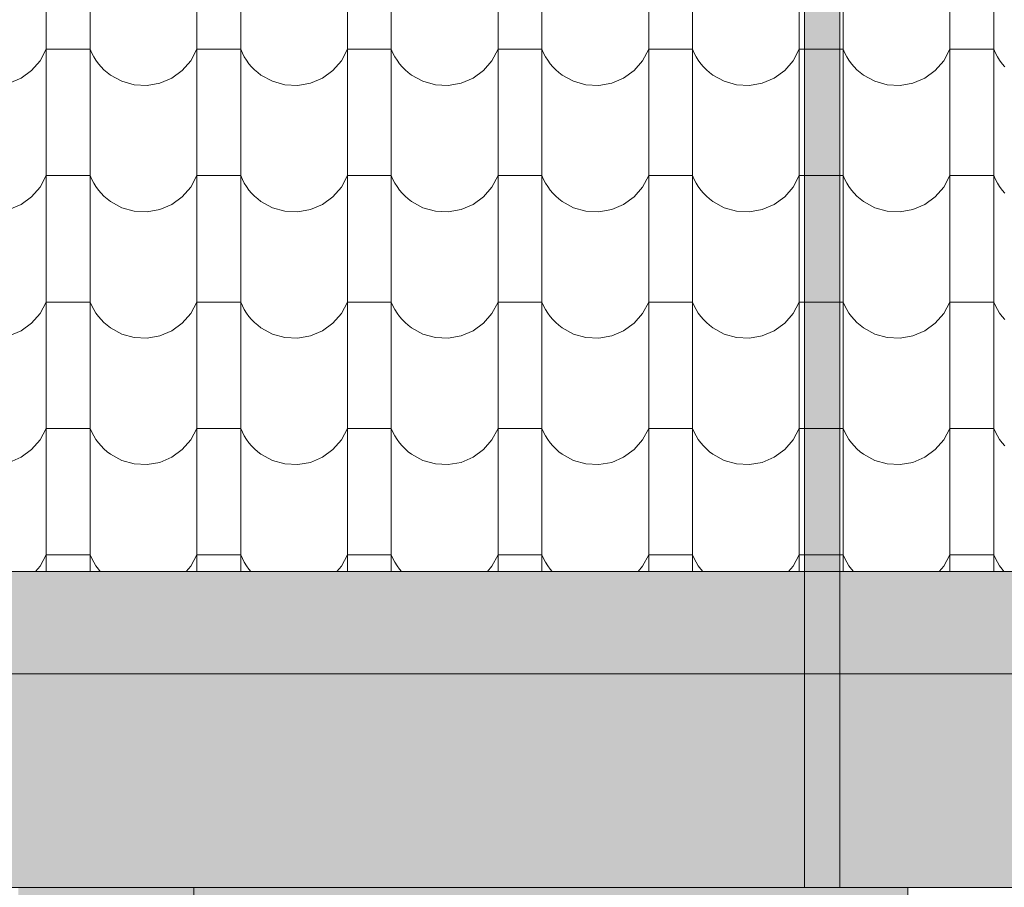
# Model space of a CAD drawing. Header units: millimetres. Extents: x -68772 to 137055, y -73300 to 19650.
# Tile 177 of 212: x 78867 to 80269, y -39255 to -38019. Entities that reach past the tile are written whole.
import ezdxf

# ---------------------------------------------------------------- set-up
doc = ezdxf.new("R2010")
doc.units = ezdxf.units.MM
doc.header["$MEASUREMENT"] = 0
doc.linetypes.add('Przerywana', pattern=[480, 240, -240])
for name, color, linetype, lineweight in [('Nowe_440-K Belki_Nr_pióra__1', 7, 'Continuous', 18), ('Nowe_450-K Stropy_Nr_pióra__1', 7, 'Continuous', 18), ('Nowe_810-G Ogólne_Nr_pióra__1', 7, 'Continuous', 18), ('Nowe_810-G Ogólne_Nr_pióra__22', 22, 'Continuous', 18), ('Nowe_810-G Ogólne_Nr_pióra__26', 13, 'Continuous', 18), ('Nowe_810-G Ogólne_Nr_pióra__9', 254, 'Continuous', 18), ('Nowe_NIEWIDOCZNE DACHY_Nr_pióra__1', 7, 'Continuous', 18), ('Walls_Nr_pióra__1', 7, 'Continuous', 18)]:
    doc.layers.add(name, color=color, linetype=linetype, lineweight=lineweight)

# ---------------------------------------------------------------- blocks, each defined once
blk = doc.blocks.new('*X46')
at = {"layer": 'Nowe_810-G Ogólne_Nr_pióra__26', "color": 13, "linetype": 'Continuous', "lineweight": 18}
for p, q in [((78904.8, -37990.5), (78904.8, -38170.6)), ((78967.2, -37990.5), (78967.2, -38170.6)), ((79119.3, -37990.5), (79119.3, -38170.6)), ((79181.7, -37990.5), (79181.7, -38170.6)), ((79333.8, -37990.5), (79333.8, -38170.6)), ((79396.2, -37990.5), (79396.2, -38170.6)), ((79548.3, -37990.5), (79548.3, -38170.6)), ((79610.7, -37990.5), (79610.7, -38170.6)), ((79762.8, -37990.5), (79762.8, -38170.6)), ((79825.2, -37990.5), (79825.2, -38170.6)), ((79977.3, -37990.5), (79977.3, -38170.6)), ((80039.7, -37990.5), (80039.7, -38170.6)), ((80191.8, -37990.5), (80191.8, -38170.6)), ((80254.2, -37990.5), (80254.2, -38170.6)), ((78896.1, -38077.1), (78904.8, -38060.8)), ((78936, -38060.8), (78904.8, -38060.8)), ((78967.2, -38060.8), (78936, -38060.8)), ((78967.2, -38060.8), (78969.6, -38066.2)), ((78969.6, -38066.2), (78972.4, -38071.5)), ((78972.4, -38071.5), (78975.5, -38076.5)), ((79110.6, -38077.1), (79119.3, -38060.8)), ((79150.5, -38060.8), (79119.3, -38060.8)), ((79181.7, -38060.8), (79150.5, -38060.8)), ((79181.7, -38060.8), (79184.1, -38066.2)), ((79184.1, -38066.2), (79186.9, -38071.5)), ((79186.9, -38071.5), (79190, -38076.5)), ((79325.1, -38077.1), (79333.8, -38060.8)), ((79365, -38060.8), (79333.8, -38060.8)), ((79396.2, -38060.8), (79365, -38060.8)), ((79396.2, -38060.8), (79398.6, -38066.2)), ((79398.6, -38066.2), (79401.4, -38071.5)), ((79401.4, -38071.5), (79404.5, -38076.5)), ((79539.6, -38077.1), (79548.3, -38060.8)), ((79579.5, -38060.8), (79548.3, -38060.8)), ((79610.7, -38060.8), (79579.5, -38060.8)), ((79610.7, -38060.8), (79613.1, -38066.2)), ((79613.1, -38066.2), (79615.9, -38071.5)), ((79615.9, -38071.5), (79619, -38076.5)), ((79754.1, -38077.1), (79762.8, -38060.8)), ((79794, -38060.8), (79762.8, -38060.8)), ((79825.2, -38060.8), (79794, -38060.8)), ((79825.2, -38060.8), (79827.6, -38066.2)), ((79827.6, -38066.2), (79830.4, -38071.5)), ((79830.4, -38071.5), (79833.5, -38076.5)), ((79968.6, -38077.1), (79977.3, -38060.8)), ((80008.5, -38060.8), (79977.3, -38060.8)), ((80039.7, -38060.8), (80008.5, -38060.8)), ((80039.7, -38060.8), (80042.1, -38066.2)), ((80042.1, -38066.2), (80044.9, -38071.5)), ((80044.9, -38071.5), (80048, -38076.5)), ((80183.1, -38077.1), (80191.8, -38060.8)), ((80223, -38060.8), (80191.8, -38060.8)), ((80254.2, -38060.8), (80223, -38060.8)), ((80254.2, -38060.8), (80256.6, -38066.2)), ((80256.6, -38066.2), (80259.4, -38071.5)), ((80259.4, -38071.5), (80262.5, -38076.5)), ((78884, -38091), (78896.1, -38077.1)), ((78975.5, -38076.5), (78979, -38081.3)), ((78979, -38081.3), (78982.8, -38085.8)), ((78982.8, -38085.8), (78986.9, -38090)), ((79098.5, -38091), (79110.6, -38077.1)), ((79190, -38076.5), (79193.5, -38081.3)), ((79193.5, -38081.3), (79197.3, -38085.8)), ((79197.3, -38085.8), (79201.4, -38090)), ((79313, -38091), (79325.1, -38077.1)), ((79404.5, -38076.5), (79408, -38081.3)), ((79408, -38081.3), (79411.8, -38085.8)), ((79411.8, -38085.8), (79415.9, -38090)), ((79527.5, -38091), (79539.6, -38077.1)), ((79619, -38076.5), (79622.5, -38081.3)), ((79622.5, -38081.3), (79626.3, -38085.8)), ((79626.3, -38085.8), (79630.4, -38090)), ((79742, -38091), (79754.1, -38077.1)), ((79833.5, -38076.5), (79837, -38081.3)), ((79837, -38081.3), (79840.8, -38085.8)), ((79840.8, -38085.8), (79844.9, -38090)), ((79956.5, -38091), (79968.6, -38077.1)), ((80048, -38076.5), (80051.5, -38081.3)), ((80051.5, -38081.3), (80055.3, -38085.8)), ((80055.3, -38085.8), (80059.4, -38090)), ((80171, -38091), (80183.1, -38077.1)), ((80262.5, -38076.5), (80266, -38081.3)), ((80266, -38081.3), (80269.8, -38085.8)), ((78869.1, -38101.9), (78884, -38091)), ((78986.9, -38090), (78991.4, -38093.9)), ((78991.4, -38093.9), (78996.1, -38097.5)), ((78996.1, -38097.5), (79012.3, -38106.4)), ((79083.6, -38101.9), (79098.5, -38091)), ((79201.4, -38090), (79205.9, -38093.9)), ((79205.9, -38093.9), (79210.6, -38097.5)), ((79210.6, -38097.5), (79226.8, -38106.4)), ((79298.1, -38101.9), (79313, -38091)), ((79415.9, -38090), (79420.4, -38093.9)), ((79420.4, -38093.9), (79425.1, -38097.5)), ((79425.1, -38097.5), (79441.3, -38106.4)), ((79512.6, -38101.9), (79527.5, -38091)), ((79630.4, -38090), (79634.9, -38093.9)), ((79634.9, -38093.9), (79639.6, -38097.5)), ((79639.6, -38097.5), (79655.8, -38106.4)), ((79727.1, -38101.9), (79742, -38091)), ((79844.9, -38090), (79849.4, -38093.9)), ((79849.4, -38093.9), (79854.1, -38097.5)), ((79854.1, -38097.5), (79870.3, -38106.4)), ((79941.6, -38101.9), (79956.5, -38091)), ((80059.4, -38090), (80063.9, -38093.9)), ((80063.9, -38093.9), (80068.6, -38097.5)), ((80068.6, -38097.5), (80084.8, -38106.4)), ((80156.1, -38101.9), (80171, -38091)), ((78852.1, -38109.1), (78869.1, -38101.9)), ((79012.3, -38106.4), (79030, -38111.4)), ((79030, -38111.4), (79048.4, -38112.4)), ((79048.4, -38112.4), (79066.6, -38109.1)), ((79066.6, -38109.1), (79083.6, -38101.9)), ((79226.8, -38106.4), (79244.5, -38111.4)), ((79244.5, -38111.4), (79262.9, -38112.4)), ((79262.9, -38112.4), (79281.1, -38109.1)), ((79281.1, -38109.1), (79298.1, -38101.9)), ((79441.3, -38106.4), (79459, -38111.4)), ((79459, -38111.4), (79477.4, -38112.4)), ((79477.4, -38112.4), (79495.6, -38109.1)), ((79495.6, -38109.1), (79512.6, -38101.9)), ((79655.8, -38106.4), (79673.5, -38111.4)), ((79673.5, -38111.4), (79691.9, -38112.4)), ((79691.9, -38112.4), (79710.1, -38109.1)), ((79710.1, -38109.1), (79727.1, -38101.9)), ((79870.3, -38106.4), (79888, -38111.4)), ((79888, -38111.4), (79906.4, -38112.4)), ((79906.4, -38112.4), (79924.6, -38109.1)), ((79924.6, -38109.1), (79941.6, -38101.9)), ((80084.8, -38106.4), (80102.5, -38111.4)), ((80102.5, -38111.4), (80120.9, -38112.4)), ((80120.9, -38112.4), (80139.1, -38109.1)), ((80139.1, -38109.1), (80156.1, -38101.9)), ((78904.8, -38170.6), (78904.8, -38350.6)), ((78967.2, -38170.6), (78967.2, -38350.6)), ((79119.3, -38170.6), (79119.3, -38350.6)), ((79181.7, -38170.6), (79181.7, -38350.6)), ((79333.8, -38170.6), (79333.8, -38350.6)), ((79396.2, -38170.6), (79396.2, -38350.6)), ((79548.3, -38170.6), (79548.3, -38350.6)), ((79610.7, -38170.6), (79610.7, -38350.6)), ((79762.8, -38170.6), (79762.8, -38350.6)), ((79825.2, -38170.6), (79825.2, -38350.6)), ((79977.3, -38170.6), (79977.3, -38350.6)), ((80039.7, -38170.6), (80039.7, -38350.6)), ((80191.8, -38170.6), (80191.8, -38350.6)), ((80254.2, -38170.6), (80254.2, -38350.6)), ((78896.1, -38257.1), (78904.8, -38240.8)), ((78936, -38240.8), (78904.8, -38240.8)), ((78967.2, -38240.8), (78936, -38240.8)), ((78967.2, -38240.8), (78969.6, -38246.3)), ((78969.6, -38246.3), (78972.4, -38251.5)), ((78972.4, -38251.5), (78975.5, -38256.5)), ((79110.6, -38257.1), (79119.3, -38240.8)), ((79150.5, -38240.8), (79119.3, -38240.8)), ((79181.7, -38240.8), (79150.5, -38240.8)), ((79181.7, -38240.8), (79184.1, -38246.3)), ((79184.1, -38246.3), (79186.9, -38251.5)), ((79186.9, -38251.5), (79190, -38256.5)), ((79325.1, -38257.1), (79333.8, -38240.8)), ((79365, -38240.8), (79333.8, -38240.8)), ((79396.2, -38240.8), (79365, -38240.8)), ((79396.2, -38240.8), (79398.6, -38246.3)), ((79398.6, -38246.3), (79401.4, -38251.5)), ((79401.4, -38251.5), (79404.5, -38256.5)), ((79539.6, -38257.1), (79548.3, -38240.8)), ((79579.5, -38240.8), (79548.3, -38240.8)), ((79610.7, -38240.8), (79579.5, -38240.8)), ((79610.7, -38240.8), (79613.1, -38246.3)), ((79613.1, -38246.3), (79615.9, -38251.5)), ((79615.9, -38251.5), (79619, -38256.5)), ((79754.1, -38257.1), (79762.8, -38240.8)), ((79794, -38240.8), (79762.8, -38240.8)), ((79825.2, -38240.8), (79794, -38240.8)), ((79825.2, -38240.8), (79827.6, -38246.3)), ((79827.6, -38246.3), (79830.4, -38251.5)), ((79830.4, -38251.5), (79833.5, -38256.5)), ((79968.6, -38257.1), (79977.3, -38240.8)), ((80008.5, -38240.8), (79977.3, -38240.8)), ((80039.7, -38240.8), (80008.5, -38240.8)), ((80039.7, -38240.8), (80042.1, -38246.3)), ((80042.1, -38246.3), (80044.9, -38251.5)), ((80044.9, -38251.5), (80048, -38256.5)), ((80183.1, -38257.1), (80191.8, -38240.8)), ((80223, -38240.8), (80191.8, -38240.8)), ((80254.2, -38240.8), (80223, -38240.8)), ((80254.2, -38240.8), (80256.6, -38246.3)), ((80256.6, -38246.3), (80259.4, -38251.5)), ((80259.4, -38251.5), (80262.5, -38256.5)), ((78884, -38271.1), (78896.1, -38257.1)), ((78975.5, -38256.5), (78979, -38261.3)), ((78979, -38261.3), (78982.8, -38265.8)), ((78982.8, -38265.8), (78986.9, -38270.1)), ((79098.5, -38271.1), (79110.6, -38257.1)), ((79190, -38256.5), (79193.5, -38261.3)), ((79193.5, -38261.3), (79197.3, -38265.8)), ((79197.3, -38265.8), (79201.4, -38270.1)), ((79313, -38271.1), (79325.1, -38257.1)), ((79404.5, -38256.5), (79408, -38261.3)), ((79408, -38261.3), (79411.8, -38265.8)), ((79411.8, -38265.8), (79415.9, -38270.1)), ((79527.5, -38271.1), (79539.6, -38257.1)), ((79619, -38256.5), (79622.5, -38261.3)), ((79622.5, -38261.3), (79626.3, -38265.8)), ((79626.3, -38265.8), (79630.4, -38270.1)), ((79742, -38271.1), (79754.1, -38257.1)), ((79833.5, -38256.5), (79837, -38261.3)), ((79837, -38261.3), (79840.8, -38265.8)), ((79840.8, -38265.8), (79844.9, -38270.1)), ((79956.5, -38271.1), (79968.6, -38257.1)), ((80048, -38256.5), (80051.5, -38261.3)), ((80051.5, -38261.3), (80055.3, -38265.8)), ((80055.3, -38265.8), (80059.4, -38270.1)), ((80171, -38271.1), (80183.1, -38257.1)), ((80262.5, -38256.5), (80266, -38261.3)), ((80266, -38261.3), (80269.8, -38265.8)), ((78852.1, -38289.2), (78869.1, -38281.9)), ((78869.1, -38281.9), (78884, -38271.1)), ((78986.9, -38270.1), (78991.4, -38274)), ((78991.4, -38274), (78996.1, -38277.6)), ((78996.1, -38277.6), (79012.3, -38286.5)), ((79066.6, -38289.2), (79083.6, -38281.9)), ((79083.6, -38281.9), (79098.5, -38271.1)), ((79201.4, -38270.1), (79205.9, -38274)), ((79205.9, -38274), (79210.6, -38277.6)), ((79210.6, -38277.6), (79226.8, -38286.5)), ((79281.1, -38289.2), (79298.1, -38281.9)), ((79298.1, -38281.9), (79313, -38271.1)), ((79415.9, -38270.1), (79420.4, -38274)), ((79420.4, -38274), (79425.1, -38277.6)), ((79425.1, -38277.6), (79441.3, -38286.5)), ((79495.6, -38289.2), (79512.6, -38281.9)), ((79512.6, -38281.9), (79527.5, -38271.1)), ((79630.4, -38270.1), (79634.9, -38274)), ((79634.9, -38274), (79639.6, -38277.6)), ((79639.6, -38277.6), (79655.8, -38286.5)), ((79710.1, -38289.2), (79727.1, -38281.9)), ((79727.1, -38281.9), (79742, -38271.1)), ((79844.9, -38270.1), (79849.4, -38274)), ((79849.4, -38274), (79854.1, -38277.6)), ((79854.1, -38277.6), (79870.3, -38286.5)), ((79924.6, -38289.2), (79941.6, -38281.9)), ((79941.6, -38281.9), (79956.5, -38271.1)), ((80059.4, -38270.1), (80063.9, -38274)), ((80063.9, -38274), (80068.6, -38277.6)), ((80068.6, -38277.6), (80084.8, -38286.5)), ((80139.1, -38289.2), (80156.1, -38281.9)), ((80156.1, -38281.9), (80171, -38271.1)), ((79012.3, -38286.5), (79030, -38291.5)), ((79030, -38291.5), (79048.4, -38292.4)), ((79048.4, -38292.4), (79066.6, -38289.2)), ((79226.8, -38286.5), (79244.5, -38291.5)), ((79244.5, -38291.5), (79262.9, -38292.4)), ((79262.9, -38292.4), (79281.1, -38289.2)), ((79441.3, -38286.5), (79459, -38291.5)), ((79459, -38291.5), (79477.4, -38292.4)), ((79477.4, -38292.4), (79495.6, -38289.2)), ((79655.8, -38286.5), (79673.5, -38291.5)), ((79673.5, -38291.5), (79691.9, -38292.4)), ((79691.9, -38292.4), (79710.1, -38289.2)), ((79870.3, -38286.5), (79888, -38291.5)), ((79888, -38291.5), (79906.4, -38292.4)), ((79906.4, -38292.4), (79924.6, -38289.2)), ((80084.8, -38286.5), (80102.5, -38291.5)), ((80102.5, -38291.5), (80120.9, -38292.4)), ((80120.9, -38292.4), (80139.1, -38289.2)), ((78904.8, -38350.6), (78904.8, -38530.7)), ((78967.2, -38350.6), (78967.2, -38530.7)), ((79119.3, -38350.6), (79119.3, -38530.7)), ((79181.7, -38350.6), (79181.7, -38530.7)), ((79333.8, -38350.6), (79333.8, -38530.7)), ((79396.2, -38350.6), (79396.2, -38530.7)), ((79548.3, -38350.6), (79548.3, -38530.7)), ((79610.7, -38350.6), (79610.7, -38530.7)), ((79762.8, -38350.6), (79762.8, -38530.7)), ((79825.2, -38350.6), (79825.2, -38530.7)), ((79977.3, -38350.6), (79977.3, -38530.7)), ((80039.7, -38350.6), (80039.7, -38530.7)), ((80191.8, -38350.6), (80191.8, -38530.7)), ((80254.2, -38350.6), (80254.2, -38530.7)), ((78896.1, -38437.2), (78904.8, -38420.9)), ((78936, -38420.9), (78904.8, -38420.9)), ((78967.2, -38420.9), (78936, -38420.9)), ((78967.2, -38420.9), (78969.6, -38426.3)), ((79110.6, -38437.2), (79119.3, -38420.9)), ((79150.5, -38420.9), (79119.3, -38420.9)), ((79181.7, -38420.9), (79150.5, -38420.9)), ((79181.7, -38420.9), (79184.1, -38426.3)), ((79325.1, -38437.2), (79333.8, -38420.9)), ((79365, -38420.9), (79333.8, -38420.9)), ((79396.2, -38420.9), (79365, -38420.9)), ((79396.2, -38420.9), (79398.6, -38426.3)), ((79539.6, -38437.2), (79548.3, -38420.9)), ((79579.5, -38420.9), (79548.3, -38420.9)), ((79610.7, -38420.9), (79579.5, -38420.9)), ((79610.7, -38420.9), (79613.1, -38426.3)), ((79754.1, -38437.2), (79762.8, -38420.9)), ((79794, -38420.9), (79762.8, -38420.9)), ((79825.2, -38420.9), (79794, -38420.9)), ((79825.2, -38420.9), (79827.6, -38426.3)), ((79968.6, -38437.2), (79977.3, -38420.9)), ((80008.5, -38420.9), (79977.3, -38420.9)), ((80039.7, -38420.9), (80008.5, -38420.9)), ((80039.7, -38420.9), (80042.1, -38426.3)), ((80183.1, -38437.2), (80191.8, -38420.9)), ((80223, -38420.9), (80191.8, -38420.9)), ((80254.2, -38420.9), (80223, -38420.9)), ((80254.2, -38420.9), (80256.6, -38426.3)), ((78969.6, -38426.3), (78972.4, -38431.6)), ((78972.4, -38431.6), (78975.5, -38436.6)), ((78975.5, -38436.6), (78979, -38441.4)), ((79184.1, -38426.3), (79186.9, -38431.6)), ((79186.9, -38431.6), (79190, -38436.6)), ((79190, -38436.6), (79193.5, -38441.4)), ((79398.6, -38426.3), (79401.4, -38431.6)), ((79401.4, -38431.6), (79404.5, -38436.6)), ((79404.5, -38436.6), (79408, -38441.4)), ((79613.1, -38426.3), (79615.9, -38431.6)), ((79615.9, -38431.6), (79619, -38436.6)), ((79619, -38436.6), (79622.5, -38441.4)), ((79827.6, -38426.3), (79830.4, -38431.6)), ((79830.4, -38431.6), (79833.5, -38436.6)), ((79833.5, -38436.6), (79837, -38441.4)), ((80042.1, -38426.3), (80044.9, -38431.6)), ((80044.9, -38431.6), (80048, -38436.6)), ((80048, -38436.6), (80051.5, -38441.4)), ((80256.6, -38426.3), (80259.4, -38431.6)), ((80259.4, -38431.6), (80262.5, -38436.6)), ((80262.5, -38436.6), (80266, -38441.4)), ((78884, -38451.1), (78896.1, -38437.2)), ((78979, -38441.4), (78982.8, -38445.9)), ((78982.8, -38445.9), (78986.9, -38450.1)), ((78986.9, -38450.1), (78991.4, -38454)), ((79098.5, -38451.1), (79110.6, -38437.2)), ((79193.5, -38441.4), (79197.3, -38445.9)), ((79197.3, -38445.9), (79201.4, -38450.1)), ((79201.4, -38450.1), (79205.9, -38454)), ((79313, -38451.1), (79325.1, -38437.2)), ((79408, -38441.4), (79411.8, -38445.9)), ((79411.8, -38445.9), (79415.9, -38450.1)), ((79415.9, -38450.1), (79420.4, -38454)), ((79527.5, -38451.1), (79539.6, -38437.2)), ((79622.5, -38441.4), (79626.3, -38445.9)), ((79626.3, -38445.9), (79630.4, -38450.1)), ((79630.4, -38450.1), (79634.9, -38454)), ((79742, -38451.1), (79754.1, -38437.2)), ((79837, -38441.4), (79840.8, -38445.9)), ((79840.8, -38445.9), (79844.9, -38450.1)), ((79844.9, -38450.1), (79849.4, -38454)), ((79956.5, -38451.1), (79968.6, -38437.2)), ((80051.5, -38441.4), (80055.3, -38445.9)), ((80055.3, -38445.9), (80059.4, -38450.1)), ((80059.4, -38450.1), (80063.9, -38454)), ((80171, -38451.1), (80183.1, -38437.2)), ((80266, -38441.4), (80269.8, -38445.9)), ((78852.1, -38469.2), (78869.1, -38462)), ((78869.1, -38462), (78884, -38451.1)), ((78991.4, -38454), (78996.1, -38457.6)), ((78996.1, -38457.6), (79012.3, -38466.5)), ((79066.6, -38469.2), (79083.6, -38462)), ((79083.6, -38462), (79098.5, -38451.1)), ((79205.9, -38454), (79210.6, -38457.6)), ((79210.6, -38457.6), (79226.8, -38466.5)), ((79281.1, -38469.2), (79298.1, -38462)), ((79298.1, -38462), (79313, -38451.1)), ((79420.4, -38454), (79425.1, -38457.6)), ((79425.1, -38457.6), (79441.3, -38466.5)), ((79495.6, -38469.2), (79512.6, -38462)), ((79512.6, -38462), (79527.5, -38451.1)), ((79634.9, -38454), (79639.6, -38457.6)), ((79639.6, -38457.6), (79655.8, -38466.5)), ((79710.1, -38469.2), (79727.1, -38462)), ((79727.1, -38462), (79742, -38451.1)), ((79849.4, -38454), (79854.1, -38457.6)), ((79854.1, -38457.6), (79870.3, -38466.5)), ((79924.6, -38469.2), (79941.6, -38462)), ((79941.6, -38462), (79956.5, -38451.1)), ((80063.9, -38454), (80068.6, -38457.6)), ((80068.6, -38457.6), (80084.8, -38466.5)), ((80139.1, -38469.2), (80156.1, -38462)), ((80156.1, -38462), (80171, -38451.1)), ((79012.3, -38466.5), (79030, -38471.5)), ((79030, -38471.5), (79048.4, -38472.5)), ((79048.4, -38472.5), (79066.6, -38469.2)), ((79226.8, -38466.5), (79244.5, -38471.5)), ((79244.5, -38471.5), (79262.9, -38472.5)), ((79262.9, -38472.5), (79281.1, -38469.2)), ((79441.3, -38466.5), (79459, -38471.5)), ((79459, -38471.5), (79477.4, -38472.5)), ((79477.4, -38472.5), (79495.6, -38469.2)), ((79655.8, -38466.5), (79673.5, -38471.5)), ((79673.5, -38471.5), (79691.9, -38472.5)), ((79691.9, -38472.5), (79710.1, -38469.2)), ((79870.3, -38466.5), (79888, -38471.5)), ((79888, -38471.5), (79906.4, -38472.5)), ((79906.4, -38472.5), (79924.6, -38469.2)), ((80084.8, -38466.5), (80102.5, -38471.5)), ((80102.5, -38471.5), (80120.9, -38472.5)), ((80120.9, -38472.5), (80139.1, -38469.2)), ((78904.8, -38530.7), (78904.8, -38710.8)), ((78967.2, -38530.7), (78967.2, -38710.8)), ((79119.3, -38530.7), (79119.3, -38710.8)), ((79181.7, -38530.7), (79181.7, -38710.8)), ((79333.8, -38530.7), (79333.8, -38710.8)), ((79396.2, -38530.7), (79396.2, -38710.8)), ((79548.3, -38530.7), (79548.3, -38710.8)), ((79610.7, -38530.7), (79610.7, -38710.8)), ((79762.8, -38530.7), (79762.8, -38710.8)), ((79825.2, -38530.7), (79825.2, -38710.8)), ((79977.3, -38530.7), (79977.3, -38710.8)), ((80039.7, -38530.7), (80039.7, -38710.8)), ((80191.8, -38530.7), (80191.8, -38710.8)), ((80254.2, -38530.7), (80254.2, -38710.8)), ((78896.1, -38617.2), (78904.8, -38600.9)), ((78936, -38600.9), (78904.8, -38600.9)), ((78967.2, -38600.9), (78936, -38600.9)), ((78967.2, -38600.9), (78969.6, -38606.4)), ((79110.6, -38617.2), (79119.3, -38600.9)), ((79150.5, -38600.9), (79119.3, -38600.9)), ((79181.7, -38600.9), (79150.5, -38600.9)), ((79181.7, -38600.9), (79184.1, -38606.4)), ((79325.1, -38617.2), (79333.8, -38600.9)), ((79365, -38600.9), (79333.8, -38600.9)), ((79396.2, -38600.9), (79365, -38600.9)), ((79396.2, -38600.9), (79398.6, -38606.4)), ((79539.6, -38617.2), (79548.3, -38600.9)), ((79579.5, -38600.9), (79548.3, -38600.9)), ((79610.7, -38600.9), (79579.5, -38600.9)), ((79610.7, -38600.9), (79613.1, -38606.4)), ((79754.1, -38617.2), (79762.8, -38600.9)), ((79794, -38600.9), (79762.8, -38600.9)), ((79825.2, -38600.9), (79794, -38600.9)), ((79825.2, -38600.9), (79827.6, -38606.4)), ((79968.6, -38617.2), (79977.3, -38600.9)), ((80008.5, -38600.9), (79977.3, -38600.9)), ((80039.7, -38600.9), (80008.5, -38600.9)), ((80039.7, -38600.9), (80042.1, -38606.4)), ((80183.1, -38617.2), (80191.8, -38600.9)), ((80223, -38600.9), (80191.8, -38600.9)), ((80254.2, -38600.9), (80223, -38600.9)), ((80254.2, -38600.9), (80256.6, -38606.4)), ((78884, -38631.2), (78896.1, -38617.2)), ((78969.6, -38606.4), (78972.4, -38611.6)), ((78972.4, -38611.6), (78975.5, -38616.6)), ((78975.5, -38616.6), (78979, -38621.4)), ((79098.5, -38631.2), (79110.6, -38617.2)), ((79184.1, -38606.4), (79186.9, -38611.6)), ((79186.9, -38611.6), (79190, -38616.6)), ((79190, -38616.6), (79193.5, -38621.4)), ((79313, -38631.2), (79325.1, -38617.2)), ((79398.6, -38606.4), (79401.4, -38611.6)), ((79401.4, -38611.6), (79404.5, -38616.6)), ((79404.5, -38616.6), (79408, -38621.4)), ((79527.5, -38631.2), (79539.6, -38617.2)), ((79613.1, -38606.4), (79615.9, -38611.6)), ((79615.9, -38611.6), (79619, -38616.6)), ((79619, -38616.6), (79622.5, -38621.4)), ((79742, -38631.2), (79754.1, -38617.2)), ((79827.6, -38606.4), (79830.4, -38611.6)), ((79830.4, -38611.6), (79833.5, -38616.6)), ((79833.5, -38616.6), (79837, -38621.4)), ((79956.5, -38631.2), (79968.6, -38617.2)), ((80042.1, -38606.4), (80044.9, -38611.6)), ((80044.9, -38611.6), (80048, -38616.6)), ((80048, -38616.6), (80051.5, -38621.4)), ((80171, -38631.2), (80183.1, -38617.2)), ((80256.6, -38606.4), (80259.4, -38611.6)), ((80259.4, -38611.6), (80262.5, -38616.6)), ((80262.5, -38616.6), (80266, -38621.4)), ((78869.1, -38642), (78884, -38631.2)), ((78979, -38621.4), (78982.8, -38625.9)), ((78982.8, -38625.9), (78986.9, -38630.2)), ((78986.9, -38630.2), (78991.4, -38634.1)), ((79083.6, -38642), (79098.5, -38631.2)), ((79193.5, -38621.4), (79197.3, -38625.9)), ((79197.3, -38625.9), (79201.4, -38630.2)), ((79201.4, -38630.2), (79205.9, -38634.1)), ((79298.1, -38642), (79313, -38631.2)), ((79408, -38621.4), (79411.8, -38625.9)), ((79411.8, -38625.9), (79415.9, -38630.2)), ((79415.9, -38630.2), (79420.4, -38634.1)), ((79512.6, -38642), (79527.5, -38631.2)), ((79622.5, -38621.4), (79626.3, -38625.9)), ((79626.3, -38625.9), (79630.4, -38630.2)), ((79630.4, -38630.2), (79634.9, -38634.1)), ((79727.1, -38642), (79742, -38631.2)), ((79837, -38621.4), (79840.8, -38625.9)), ((79840.8, -38625.9), (79844.9, -38630.2)), ((79844.9, -38630.2), (79849.4, -38634.1)), ((79941.6, -38642), (79956.5, -38631.2)), ((80051.5, -38621.4), (80055.3, -38625.9)), ((80055.3, -38625.9), (80059.4, -38630.2)), ((80059.4, -38630.2), (80063.9, -38634.1)), ((80156.1, -38642), (80171, -38631.2)), ((80266, -38621.4), (80269.8, -38625.9)), ((78852.1, -38649.3), (78869.1, -38642)), ((78991.4, -38634.1), (78996.1, -38637.7)), ((78996.1, -38637.7), (79012.3, -38646.6)), ((79012.3, -38646.6), (79030, -38651.6)), ((79066.6, -38649.3), (79083.6, -38642)), ((79205.9, -38634.1), (79210.6, -38637.7)), ((79210.6, -38637.7), (79226.8, -38646.6)), ((79226.8, -38646.6), (79244.5, -38651.6)), ((79281.1, -38649.3), (79298.1, -38642)), ((79420.4, -38634.1), (79425.1, -38637.7)), ((79425.1, -38637.7), (79441.3, -38646.6)), ((79441.3, -38646.6), (79459, -38651.6)), ((79495.6, -38649.3), (79512.6, -38642)), ((79634.9, -38634.1), (79639.6, -38637.7)), ((79639.6, -38637.7), (79655.8, -38646.6)), ((79655.8, -38646.6), (79673.5, -38651.6)), ((79710.1, -38649.3), (79727.1, -38642)), ((79849.4, -38634.1), (79854.1, -38637.7)), ((79854.1, -38637.7), (79870.3, -38646.6)), ((79870.3, -38646.6), (79888, -38651.6)), ((79924.6, -38649.3), (79941.6, -38642)), ((80063.9, -38634.1), (80068.6, -38637.7)), ((80068.6, -38637.7), (80084.8, -38646.6)), ((80084.8, -38646.6), (80102.5, -38651.6)), ((80139.1, -38649.3), (80156.1, -38642)), ((79030, -38651.6), (79048.4, -38652.5)), ((79048.4, -38652.5), (79066.6, -38649.3)), ((79244.5, -38651.6), (79262.9, -38652.5)), ((79262.9, -38652.5), (79281.1, -38649.3)), ((79459, -38651.6), (79477.4, -38652.5)), ((79477.4, -38652.5), (79495.6, -38649.3)), ((79673.5, -38651.6), (79691.9, -38652.5)), ((79691.9, -38652.5), (79710.1, -38649.3)), ((79888, -38651.6), (79906.4, -38652.5)), ((79906.4, -38652.5), (79924.6, -38649.3)), ((80102.5, -38651.6), (80120.9, -38652.5)), ((80120.9, -38652.5), (80139.1, -38649.3)), ((78904.8, -38710.8), (78904.8, -38804.8)), ((78967.2, -38710.8), (78967.2, -38804.8)), ((79119.3, -38710.8), (79119.3, -38804.8)), ((79181.7, -38710.8), (79181.7, -38804.8)), ((79333.8, -38710.8), (79333.8, -38804.8)), ((79396.2, -38710.8), (79396.2, -38804.8)), ((79548.3, -38710.8), (79548.3, -38804.8)), ((79610.7, -38710.8), (79610.7, -38804.8)), ((79762.8, -38710.8), (79762.8, -38804.8)), ((79825.2, -38710.8), (79825.2, -38804.8)), ((79977.3, -38710.8), (79977.3, -38804.8)), ((80039.7, -38710.8), (80039.7, -38804.8)), ((80191.8, -38710.8), (80191.8, -38804.8)), ((80254.2, -38710.8), (80254.2, -38804.8)), ((78896.1, -38797.3), (78904.8, -38781)), ((78936, -38781), (78904.8, -38781)), ((78967.2, -38781), (78936, -38781)), ((78967.2, -38781), (78969.6, -38786.4)), ((78969.6, -38786.4), (78972.4, -38791.7)), ((79110.6, -38797.3), (79119.3, -38781)), ((79150.5, -38781), (79119.3, -38781)), ((79181.7, -38781), (79150.5, -38781)), ((79181.7, -38781), (79184.1, -38786.4)), ((79184.1, -38786.4), (79186.9, -38791.7)), ((79325.1, -38797.3), (79333.8, -38781)), ((79365, -38781), (79333.8, -38781)), ((79396.2, -38781), (79365, -38781)), ((79396.2, -38781), (79398.6, -38786.4)), ((79398.6, -38786.4), (79401.4, -38791.7)), ((79539.6, -38797.3), (79548.3, -38781)), ((79579.5, -38781), (79548.3, -38781)), ((79610.7, -38781), (79579.5, -38781)), ((79610.7, -38781), (79613.1, -38786.4)), ((79613.1, -38786.4), (79615.9, -38791.7)), ((79754.1, -38797.3), (79762.8, -38781)), ((79794, -38781), (79762.8, -38781)), ((79825.2, -38781), (79794, -38781)), ((79825.2, -38781), (79827.6, -38786.4)), ((79827.6, -38786.4), (79830.4, -38791.7)), ((79968.6, -38797.3), (79977.3, -38781)), ((80008.5, -38781), (79977.3, -38781)), ((80039.7, -38781), (80008.5, -38781)), ((80039.7, -38781), (80042.1, -38786.4)), ((80042.1, -38786.4), (80044.9, -38791.7)), ((80183.1, -38797.3), (80191.8, -38781)), ((80223, -38781), (80191.8, -38781)), ((80254.2, -38781), (80223, -38781)), ((80254.2, -38781), (80256.6, -38786.4)), ((80256.6, -38786.4), (80259.4, -38791.7)), ((78889.6, -38804.8), (78896.1, -38797.3)), ((78972.4, -38791.7), (78975.5, -38796.7)), ((78975.5, -38796.7), (78979, -38801.5)), ((78979, -38801.5), (78981.8, -38804.8)), ((79104.1, -38804.8), (79110.6, -38797.3)), ((79186.9, -38791.7), (79190, -38796.7)), ((79190, -38796.7), (79193.5, -38801.5)), ((79193.5, -38801.5), (79196.3, -38804.8)), ((79318.6, -38804.8), (79325.1, -38797.3)), ((79401.4, -38791.7), (79404.5, -38796.7)), ((79404.5, -38796.7), (79408, -38801.5)), ((79408, -38801.5), (79410.8, -38804.8)), ((79533.1, -38804.8), (79539.6, -38797.3)), ((79615.9, -38791.7), (79619, -38796.7)), ((79619, -38796.7), (79622.5, -38801.5)), ((79622.5, -38801.5), (79625.3, -38804.8)), ((79747.6, -38804.8), (79754.1, -38797.3)), ((79830.4, -38791.7), (79833.5, -38796.7)), ((79833.5, -38796.7), (79837, -38801.5)), ((79837, -38801.5), (79839.8, -38804.8)), ((79962.1, -38804.8), (79968.6, -38797.3)), ((80044.9, -38791.7), (80048, -38796.7)), ((80048, -38796.7), (80051.5, -38801.5)), ((80051.5, -38801.5), (80054.3, -38804.8)), ((80176.6, -38804.8), (80183.1, -38797.3)), ((80259.4, -38791.7), (80262.5, -38796.7)), ((80262.5, -38796.7), (80266, -38801.5)), ((80266, -38801.5), (80268.8, -38804.8))]:
    blk.add_line(p, q, dxfattribs=at)
blk = doc.blocks.new('Wypełnienie_1', base_point=(0, 2000))
at = {"layer": 'Nowe_810-G Ogólne_Nr_pióra__1', "color": 7, "linetype": 'Continuous', "lineweight": 18}
blk.add_line((89655.6, -38804.8), (67404.2, -38804.8), dxfattribs=at)
at = {"layer": 'Nowe_810-G Ogólne_Nr_pióra__26', "color": 13, "linetype": 'Continuous', "lineweight": 18}
blk.add_blockref('*X46', (0, 0), dxfattribs=at)

msp = doc.modelspace()

# ---------------------------------------------------------------- hatches: boundary and pattern name
at = {"layer": 'Nowe_810-G Ogólne_Nr_pióra__22', "linetype": 'Continuous', "lineweight": 18}
for points in [[(80034.9, -39254.8), (79984.9, -39254.8), (79984.9, -37477.6), (80034.9, -37477.6)], [(67346.3, -39254.8), (67353.6, -38804.8), (89655.6, -38804.8), (89655.6, -39254.8)]]:
    msp.add_hatch(color=22, dxfattribs=at).paths.add_polyline_path(points)
at = {"layer": 'Nowe_810-G Ogólne_Nr_pióra__9', "linetype": 'Continuous', "lineweight": 18}
for points in [[(79114.9, -39254.8), (78864.9, -39254.8), (78864.9, -43074.4), (79114.9, -43074.4)], [(79114.9, -39932.3), (80131.8, -39932.3), (80131.8, -39254.8), (79114.9, -39254.8)]]:
    msp.add_hatch(color=254, dxfattribs=at).paths.add_polyline_path(points)

# ---------------------------------------------------------------- linework, layer by layer
at = {"layer": 'Nowe_440-K Belki_Nr_pióra__1', "color": 7, "linetype": 'Continuous', "lineweight": 18}
for p, q in [((89655.6, -38804.8), (67346.3, -38804.8)), ((89655.6, -38950.5), (67346.3, -38950.5)), ((89655.6, -39254.8), (67346.3, -39254.8))]:
    msp.add_line(p, q, dxfattribs=at)
at = {"layer": 'Nowe_450-K Stropy_Nr_pióra__1', "color": 7, "linetype": 'Continuous', "lineweight": 18}
msp.add_line((80131.8, -43036.5), (80131.8, -39254.8), dxfattribs=at)
at = {"layer": 'Nowe_810-G Ogólne_Nr_pióra__1', "color": 7, "linetype": 'Przerywana', "lineweight": 18, "flags": 128}
for points in [[(80034.9, -39254.8), (79984.9, -39254.8), (79984.9, -37477.6), (80034.9, -37477.6)], [(67346.3, -39254.8), (67353.6, -38804.8), (89655.6, -38804.8), (89655.6, -39254.8)]]:
    msp.add_lwpolyline(points, close=True, dxfattribs=at)
at = {"layer": 'Nowe_NIEWIDOCZNE DACHY_Nr_pióra__1', "color": 7, "linetype": 'Continuous', "lineweight": 18}
for p, q in [((79984.9, -39254.8), (79984.9, -37477.6)), ((80034.9, -39254.8), (80034.9, -37477.6))]:
    msp.add_line(p, q, dxfattribs=at)
at = {"layer": 'Walls_Nr_pióra__1', "color": 7, "linetype": 'Continuous', "lineweight": 18}
msp.add_line((79114.9, -43066.9), (79114.9, -39254.8), dxfattribs=at)

# ---------------------------------------------------------------- block references
at = {"layer": 'Nowe_810-G Ogólne_Nr_pióra__26', "color": 13, "linetype": 'Continuous', "lineweight": 18}
msp.add_blockref('Wypełnienie_1', (0, 2000), dxfattribs=at)

doc.saveas('drawing.dxf')
